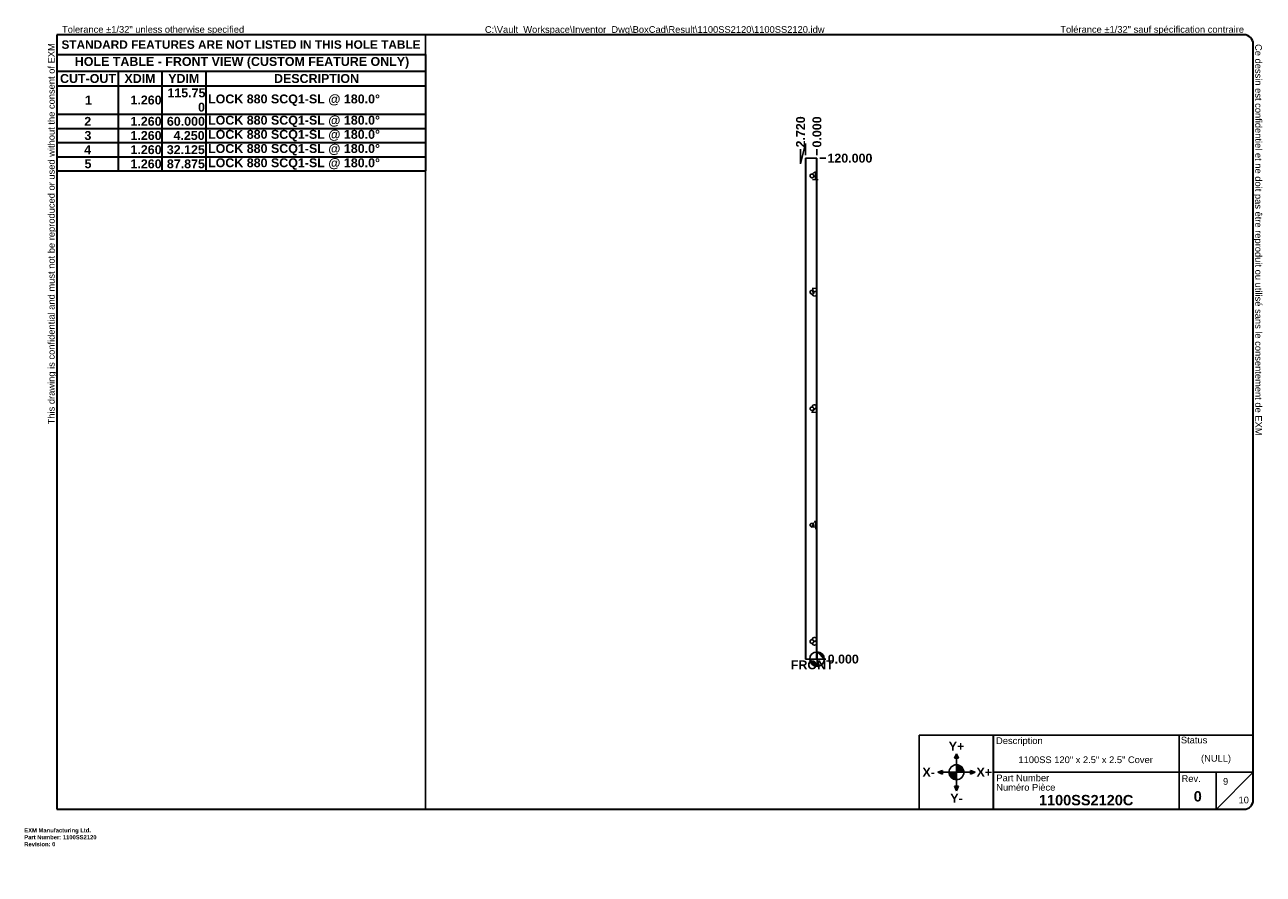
# Model space of a CAD drawing. Header units: inches. Extents: x 0 to 297, y -11 to 192.
import ezdxf

# ---------------------------------------------------------------- set-up
doc = ezdxf.new("R2010")
doc.units = ezdxf.units.IN
doc.header["$LTSCALE"] = 17.777778
doc.header["$MEASUREMENT"] = 0
doc.layers.get('0').update_dxf_attribs({"lineweight": 25})
for name, color, linetype, lineweight in [('Dimensions(ANSI)', 7, 'Continuous', 25), ('Sketch Geometry(ANSI)', 7, 'Continuous', 25), ('Symbols(ANSI)', 7, 'Continuous', 25), ('Visible Edges(ANSI)', 7, 'Continuous', 25), ('Visible Tangent Edges(ANSI)', 7, 'Continuous', 25)]:
    doc.layers.add(name, color=color, linetype=linetype, lineweight=lineweight)
doc.layers.add('Hatch', color=179, linetype='Continuous', lineweight=9, true_color=0x1e1e47)
doc.styles.add('Current-ANSI', font='arial.ttf')
doc.styles.add('Dimension-ANSI', font='arialbd.ttf')
doc.styles.get("Standard").update_dxf_attribs({"font": 'arialbd.ttf'})
doc.styles.add('Text Style44', font='arialbd.ttf')
doc.dimstyles.new('INCH-ANSI', dxfattribs={"dimscale": 17.777778, "dimtxt": 0.12, "dimasz": 0.098425, "dimexe": 0.04, "dimexo": 0.04, "dimgap": 0.031496, "dimtad": 0, "dimtih": 1, "dimtoh": 1, "dimdec": 3, "dimrnd": 1e-08, "dimzin": 0, "dimdsep": 46, "dimtxsty": 'Dimension-ANSI', "dimcen": 0.09, "dimdle": 0.312, "dimclrd": 179, "dimclre": 179, "dimclrt": 7, "dimadec": 1, "dimazin": 0, "dimtfac": 1, "dimtdec": 3, "dimtofl": 0, "dimtmove": 0, "dimatfit": 3, "dimfxl": 1, "dimtolj": 1, "dimtzin": 4, "dimlwd": 25, "dimlwe": 25, "dimarcsym": 0})
doc.dimstyles.new('INCH-ANSI-VERTICAL', dxfattribs={"dimscale": 17.777778, "dimtxt": 0.12, "dimasz": 0.098425, "dimexe": 0.04, "dimexo": 0.04, "dimgap": 0.031496, "dimtad": 0, "dimtih": 1, "dimtoh": 1, "dimdec": 3, "dimrnd": 1e-08, "dimzin": 0, "dimdsep": 46, "dimtxsty": 'Dimension-ANSI', "dimcen": 0.09, "dimdle": 0.312, "dimclrd": 179, "dimclre": 179, "dimclrt": 7, "dimadec": 1, "dimazin": 0, "dimtfac": 1, "dimtdec": 3, "dimtofl": 0, "dimtmove": 0, "dimatfit": 3, "dimfxl": 1, "dimtolj": 1, "dimtzin": 4, "dimlwd": 25, "dimlwe": 25, "dimarcsym": 0})

# ---------------------------------------------------------------- blocks, each defined once
blk = doc.blocks.new('Origin Indicator Symbol4')
at = {"layer": 'Dimensions(ANSI)'}
h = blk.add_hatch(color=7, dxfattribs=at)
edge = h.paths.add_edge_path(flags=0)
edge.add_line((10.684, 2.377), (10.782, 2.279))
edge.add_arc((10.684, 2.279), 0.0984, 0, 90)
h = blk.add_hatch(color=7, dxfattribs=at)
edge = h.paths.add_edge_path(flags=0)
edge.add_line((10.684, 2.18), (10.585, 2.279))
edge.add_arc((10.684, 2.279), 0.0984, 180, 270)
at = {"layer": 'Dimensions(ANSI)', "color": 7, "linetype": 'Continuous'}
for p, q in [((10.684, 2.377), (10.782, 2.279)), ((10.684, 2.18), (10.585, 2.279))]:
    blk.add_line(p, q, dxfattribs=at)
at = {"layer": 'Dimensions(ANSI)', "color": 7, "linetype": 'Continuous', "flags": 128}
for points in [[(10.684, 2.279), (10.782, 2.279), (10.684, 2.377), (10.684, 2.279)], [(10.684, 2.279), (10.684, 2.377), (10.684, 2.18), (10.684, 2.279)], [(10.684, 2.279), (10.684, 2.18), (10.585, 2.279), (10.684, 2.279)], [(10.684, 2.279), (10.585, 2.279), (10.684, 2.279), (10.684, 2.279)]]:
    blk.add_lwpolyline(points, dxfattribs=at)
at = {"layer": 'Dimensions(ANSI)', "color": 7, "linetype": 'Continuous'}
blk.add_circle((10.684, 2.279), 0.0984, dxfattribs=at)
for start, end in [(0, 90), (180, 270)]:
    blk.add_arc((10.684, 2.279), 0.0984, start, end, dxfattribs=at)
at = {"layer": 'Dimensions(ANSI)', "color": 7}
for points in [[(10.684, 2.279), (10.782, 2.279), (10.684, 2.377), (10.684, 2.279)], [(10.684, 2.279), (10.684, 2.377), (10.684, 2.18), (10.684, 2.279)], [(10.684, 2.279), (10.684, 2.18), (10.585, 2.279), (10.684, 2.279)], [(10.684, 2.279), (10.585, 2.279), (10.684, 2.279)]]:
    blk.add_solid(points, dxfattribs=at)
blk = doc.blocks.new('Title Blocks EXM-2 - ANSI B')
at = {"layer": 'Hatch'}
for points in [[(12.725, 0.94), (12.75, 0.94), (12.75, 1)], [(12.775, 0.94), (12.75, 1), (12.75, 0.94)], [(12.56, 0.75), (12.56, 0.775), (12.5, 0.75)], [(12.56, 0.75), (12.5, 0.75), (12.56, 0.725)], [(12.94, 0.75), (13, 0.75), (12.94, 0.775)], [(12.94, 0.75), (12.94, 0.725), (13, 0.75)], [(12.75, 0.56), (12.725, 0.56), (12.75, 0.5)], [(12.75, 0.56), (12.75, 0.5), (12.775, 0.56)]]:
    blk.add_hatch(color=7, dxfattribs=at).paths.add_polyline_path(points)
h = blk.add_hatch(color=7, dxfattribs=at)
edge = h.paths.add_edge_path()
edge.add_line((12.75, 0.85), (12.75, 0.75))
edge.add_line((12.75, 0.75), (12.85, 0.75))
edge.add_arc((12.75, 0.75), 0.1, 0, 90)
h = blk.add_hatch(color=7, dxfattribs=at)
edge = h.paths.add_edge_path()
edge.add_line((12.75, 0.65), (12.75, 0.75))
edge.add_line((12.75, 0.75), (12.65, 0.75))
edge.add_arc((12.75, 0.75), 0.1, 180, 270)
at = {"layer": 'Sketch Geometry(ANSI)'}
for p, q in [((12.249, 1.25), (16.749, 1.25)), ((12.249, 0.25), (12.249, 1.25)), ((15.749, 1.25), (15.749, 0.75)), ((16.749, 1.25), (16.749, 0.375)), ((12.75, 1), (12.725, 0.94)), ((12.725, 0.94), (12.775, 0.94)), ((12.75, 0.85), (12.75, 1)), ((12.775, 0.94), (12.75, 1)), ((12.75, 0.75), (12.75, 0.85)), ((12.5, 0.75), (12.56, 0.775)), ((12.65, 0.75), (12.5, 0.75)), ((12.56, 0.725), (12.5, 0.75)), ((12.56, 0.775), (12.56, 0.725)), ((12.75, 0.75), (12.65, 0.75)), ((12.75, 0.75), (12.85, 0.75)), ((12.75, 0.75), (12.75, 0.65)), ((12.85, 0.75), (13, 0.75)), ((13, 0.75), (12.94, 0.775)), ((12.94, 0.775), (12.94, 0.725)), ((12.94, 0.725), (13, 0.75)), ((15.749, 0.75), (13.249, 0.75)), ((16.249, 0.75), (15.749, 0.75)), ((15.749, 0.75), (15.749, 0.25)), ((16.249, 0.25), (16.249, 0.75)), ((16.249, 0.75), (16.749, 0.75)), ((16.249, 0.25), (16.749, 0.75)), ((12.775, 0.56), (12.725, 0.56)), ((12.725, 0.56), (12.75, 0.5)), ((12.75, 0.65), (12.75, 0.5)), ((12.75, 0.5), (12.775, 0.56)), ((13.249, 0.25), (12.249, 0.25)), ((16.624, 0.25), (13.249, 0.25))]:
    blk.add_line(p, q, dxfattribs=at)
at = {"layer": 'Sketch Geometry(ANSI)', "linetype": 'Continuous', "lineweight": 35}
blk.add_line((13.249, 0.25), (13.249, 1.25), dxfattribs=at)
at = {"layer": 'Sketch Geometry(ANSI)'}
blk.add_circle((12.75, 0.75), 0.1, dxfattribs=at)
blk.add_arc((16.624, 0.375), 0.125, 270, 0, dxfattribs=at)
at = {"layer": 'Symbols(ANSI)', "color": 7}
for s, insert, char_height, attachment_point, style in [('Description', (13.283, 1.103), 0.09, 7, 'Current-ANSI'), ('Status', (15.774, 1.137), 0.09, 7, 'Current-ANSI'), ('\\fArial|b1|i0;Y+', (12.75, 1.1), 0.12, 5, 'Dimension-ANSI'), ('\\fArial|b1|i0;X-', (12.375, 0.75), 0.12, 5, 'Dimension-ANSI'), ('\\fArial|b1|i0;X+', (13.125, 0.75), 0.12, 5, 'Dimension-ANSI'), ('Part Number', (13.287, 0.627), 0.09, 7, 'Current-ANSI'), ('Numéro Pièce', (13.286, 0.5), 0.09, 7, 'Current-ANSI'), ('\\fArial|b1|i0;Y-', (12.75, 0.4), 0.12, 5, 'Dimension-ANSI')]:
    blk.add_mtext(s, dxfattribs=dict(at, insert=insert, char_height=char_height, attachment_point=attachment_point, style=style))
at = {"layer": 'Symbols(ANSI)', "color": 7, "insert": (15.783, 0.618), "char_height": 0.09, "width": 0.25854, "attachment_point": 7, "style": 'Current-ANSI'}
blk.add_mtext('Rev.', dxfattribs=at)
at = {"layer": 'Symbols(ANSI)', "color": 7}
for tag, p, height, style in [('IDW_DESC_IAM_001', (13.585, 0.873), 0.09, 'Current-ANSI'), ('DESIGN_STATE_001', (16.045, 0.893), 0.09, 'Current-ANSI'), ('Sheet_Number_001', (16.342, 0.581), 0.09, 'Current-ANSI'), ('IDW_NAME_IAM_001', (13.861, 0.304), 0.14, 'Text Style44'), ('IDW_REV_001', (15.947, 0.355), 0.14, 'Text Style44'), ('Number_of_sheets_001', (16.551, 0.331), 0.09, 'Current-ANSI')]:
    blk.add_attdef(tag, p, '', height=height, dxfattribs=dict(at, style=style))
blk = doc.blocks.new('Borders EXM - B (Inch) - B')
at = {"layer": 'Sketch Geometry(ANSI)', "linetype": 'Continuous', "lineweight": 35}
for p, q in [((16.438, 10.692), (0.437, 10.692)), ((0.437, 10.692), (0.437, 0.255)), ((16.562, 0.38), (16.562, 10.567)), ((0.437, 0.255), (16.438, 0.255))]:
    blk.add_line(p, q, dxfattribs=at)
at = {"layer": 'Sketch Geometry(ANSI)'}
for p, q in [((5.406, 10.692), (5.406, 0.255)), ((0.437, 10.428), (5.406, 10.428))]:
    blk.add_line(p, q, dxfattribs=at)
at = {"layer": 'Sketch Geometry(ANSI)', "linetype": 'Continuous', "lineweight": 35}
for centre, start, end in [((16.438, 10.567), 0, 90), ((16.438, 0.38), 270, 0)]:
    blk.add_arc(centre, 0.125, start, end, dxfattribs=at)
at = {"layer": 'Symbols(ANSI)', "color": 7, "char_height": 0.09, "attachment_point": 7, "style": 'Current-ANSI'}
for s, insert, rotation in [('This drawing is confidential and must not be reproduced or used without the consent of EXM', (0.437, 5.442), 90), ('Ce dessin est confidentiel et ne doit pas être reproduit ou utilisé sans le consentement de EXM', (16.562, 10.567), 270)]:
    blk.add_mtext(s, dxfattribs=dict(at, insert=insert, rotation=rotation))
for s, insert in [('Tolerance ±1/32" unless otherwise specified', (0.509, 10.692)), ('Tolérance ±1/32" sauf spécification contraire', (13.963, 10.692))]:
    blk.add_mtext(s, dxfattribs=dict(at, insert=insert))
at = {"layer": 'Symbols(ANSI)', "color": 7, "insert": (2.921, 10.559), "char_height": 0.114, "width": 4.96908, "attachment_point": 5, "style": 'Dimension-ANSI'}
blk.add_mtext('\\fArial|b1|i0;{\\H0.1140;STANDARD FEATURES ARE NOT LISTED IN THIS HOLE TABLE}', dxfattribs=at)
at = {"layer": 'Symbols(ANSI)', "color": 7, "style": 'Current-ANSI'}
blk.add_attdef('FILENAME_AND_PATH_001', (6.208, 10.718), '', height=0.09, dxfattribs=at)
blk = doc.blocks.new('Datum Identifier22')
at = {"layer": 'Symbols(ANSI)', "color": 7, "insert": (10.331, 2.14), "char_height": 0.12, "attachment_point": 7, "style": 'Dimension-ANSI'}
blk.add_mtext('FRONT', dxfattribs=at)
blk = doc.blocks.new('*D12')
at = {"layer": 'Defpoints', "color": 0, "linetype": 'Continuous', "transparency": 16777216}
for p in [(189.93, 40.51), (189.93, 40.51), (192.06, 40.51)]:
    blk.add_point(p, dxfattribs=at)
at = {"layer": 'Dimensions(ANSI)', "color": 179, "linetype": 'Continuous', "lineweight": 25, "true_color": 0x262658, "transparency": 16777216}
blk.add_line((190.64, 40.51), (192.06, 40.51), dxfattribs=at)
at = {"layer": 'Dimensions(ANSI)', "color": 7, "linetype": 'Continuous', "lineweight": 25, "transparency": 16777216, "insert": (196.22, 40.51), "char_height": 2.133, "attachment_point": 5, "style": 'Dimension-ANSI'}
blk.add_mtext('\\A1;0.000', dxfattribs=at)
blk = doc.blocks.new('*D13')
at = {"layer": 'Defpoints', "color": 0, "linetype": 'Continuous', "transparency": 16777216}
for p in [(189.93, 160.51), (192.06, 160.51), (189.93, 40.51)]:
    blk.add_point(p, dxfattribs=at)
at = {"layer": 'Dimensions(ANSI)', "color": 179, "linetype": 'Continuous', "lineweight": 25, "true_color": 0x262658, "transparency": 16777216}
blk.add_line((190.64, 160.51), (192.06, 160.51), dxfattribs=at)
at = {"layer": 'Dimensions(ANSI)', "color": 7, "linetype": 'Continuous', "lineweight": 25, "transparency": 16777216, "insert": (197.82, 160.51), "char_height": 2.1333, "attachment_point": 5, "style": 'Dimension-ANSI'}
blk.add_mtext('\\A1;120.000', dxfattribs=at)
blk = doc.blocks.new('*D14')
at = {"layer": 'Defpoints', "color": 0, "linetype": 'Continuous', "transparency": 16777216}
for p in [(189.93, 162.65), (189.93, 160.51), (189.93, 160.51)]:
    blk.add_point(p, dxfattribs=at)
at = {"layer": 'Dimensions(ANSI)', "color": 179, "linetype": 'Continuous', "lineweight": 25, "true_color": 0x262658, "transparency": 16777216}
blk.add_line((189.93, 161.22), (189.93, 162.65), dxfattribs=at)
at = {"layer": 'Dimensions(ANSI)', "color": 7, "linetype": 'Continuous', "lineweight": 25, "transparency": 16777216, "insert": (189.93, 166.8), "char_height": 2.133, "attachment_point": 5, "rotation": 90, "style": 'Dimension-ANSI'}
blk.add_mtext('\\A1;0.000', dxfattribs=at)
blk = doc.blocks.new('*D15')
at = {"layer": 'Defpoints', "color": 0, "linetype": 'Continuous', "transparency": 16777216}
for p in [(186, 162.65), (187.21, 160.51), (189.93, 160.51)]:
    blk.add_point(p, dxfattribs=at)
at = {"layer": 'Dimensions(ANSI)', "color": 179, "linetype": 'Continuous', "lineweight": 25, "true_color": 0x262658, "transparency": 16777216}
for p, q in [((187.21, 164.01), (186, 159.15)), ((187.21, 161.22), (187.21, 164.01)), ((186, 159.15), (186, 162.65))]:
    blk.add_line(p, q, dxfattribs=at)
at = {"layer": 'Dimensions(ANSI)', "color": 7, "linetype": 'Continuous', "lineweight": 25, "transparency": 16777216, "insert": (186, 166.82), "char_height": 2.133, "attachment_point": 5, "rotation": 90, "style": 'Dimension-ANSI'}
blk.add_mtext('\\A1;2.720', dxfattribs=at)
blk = doc.blocks.new('Leader Text1')
at = {"layer": 'Symbols(ANSI)', "color": 7, "insert": (10.611, 8.73), "char_height": 0.12, "attachment_point": 7, "style": 'Dimension-ANSI'}
blk.add_mtext('1', dxfattribs=at)
blk = doc.blocks.new('Leader Text2')
at = {"layer": 'Symbols(ANSI)', "color": 7, "insert": (10.602, 5.594), "char_height": 0.12, "attachment_point": 7, "style": 'Dimension-ANSI'}
blk.add_mtext('2', dxfattribs=at)
blk = doc.blocks.new('Leader Text3')
at = {"layer": 'Symbols(ANSI)', "color": 7, "insert": (10.604, 2.457), "char_height": 0.12, "attachment_point": 7, "style": 'Dimension-ANSI'}
blk.add_mtext('3', dxfattribs=at)
blk = doc.blocks.new('Leader Text4')
at = {"layer": 'Symbols(ANSI)', "color": 7, "insert": (10.601, 4.026), "char_height": 0.12, "attachment_point": 7, "style": 'Dimension-ANSI'}
blk.add_mtext('4', dxfattribs=at)
blk = doc.blocks.new('Leader Text5')
at = {"layer": 'Symbols(ANSI)', "color": 7, "insert": (10.605, 7.162), "char_height": 0.12, "attachment_point": 7, "style": 'Dimension-ANSI'}
blk.add_mtext('5', dxfattribs=at)
blk = doc.blocks.new('Table3')
at = {"layer": 'Symbols(ANSI)', "color": 7, "lineweight": 30}
for p, q in [((0.438, 10.428), (5.406, 10.428)), ((0.438, 10.428), (0.438, 10.202)), ((5.406, 10.428), (5.406, 10.202)), ((0.438, 10.202), (5.406, 10.202)), ((0.438, 10.202), (0.438, 10.003)), ((1.264, 10.202), (1.264, 10.003)), ((1.855, 10.202), (1.855, 10.003)), ((2.445, 10.202), (2.445, 10.003)), ((5.406, 10.202), (5.406, 10.003)), ((0.438, 10.003), (5.406, 10.003)), ((0.438, 10.003), (0.438, 8.857)), ((1.264, 10.003), (1.264, 8.857)), ((1.855, 10.003), (1.855, 8.857)), ((2.445, 10.003), (2.445, 8.857)), ((5.406, 10.003), (5.406, 8.857)), ((0.438, 9.621), (5.406, 9.621)), ((0.438, 9.43), (5.406, 9.43)), ((0.438, 9.239), (5.406, 9.239)), ((0.438, 9.048), (5.406, 9.048)), ((0.438, 8.857), (5.406, 8.857))]:
    blk.add_line(p, q, dxfattribs=at)
at = {"layer": 'Symbols(ANSI)', "color": 7, "char_height": 0.12, "attachment_point": 7, "style": 'Dimension-ANSI'}
for s, insert in [('HOLE TABLE - FRONT VIEW (CUSTOM FEATURE ONLY)', (0.681, 10.236)), ('CUT-OUT', (0.482, 10.041)), ('XDIM', (1.35, 10.043)), ('YDIM', (1.94, 10.043)), ('DESCRIPTION', (3.366, 10.041)), ('1', (0.818, 9.752)), ('1.260', (1.431, 9.751)), ('115.75', (1.929, 9.847)), ('LOCK 880 SCQ1-SL @ 180.0°', (2.477, 9.733)), ('0', (2.342, 9.655)), ('2', (0.809, 9.465)), ('1.260', (1.431, 9.464)), ('60.000', (1.922, 9.464)), ('LOCK 880 SCQ1-SL @ 180.0°', (2.477, 9.447)), ('3', (0.811, 9.273)), ('1.260', (1.431, 9.273)), ('4.250', (2.011, 9.273)), ('LOCK 880 SCQ1-SL @ 180.0°', (2.477, 9.256)), ('4', (0.808, 9.083)), ('1.260', (1.431, 9.082)), ('32.125', (1.921, 9.082)), ('LOCK 880 SCQ1-SL @ 180.0°', (2.477, 9.065)), ('5', (0.812, 8.892)), ('1.260', (1.431, 8.891)), ('87.875', (1.922, 8.891)), ('LOCK 880 SCQ1-SL @ 180.0°', (2.477, 8.873))]:
    blk.add_mtext(s, dxfattribs=dict(at, insert=insert))

msp = doc.modelspace()

# ---------------------------------------------------------------- linework, layer by layer
at = {"layer": 'Visible Edges(ANSI)'}
for p, q in [((187.2098, 40.5129), (187.2098, 160.5129)), ((187.2958, 160.5129), (187.2098, 160.5129)), ((187.2958, 160.5129), (189.8438, 160.5129)), ((189.9298, 160.5129), (189.8438, 160.5129)), ((189.9298, 160.5129), (189.9298, 40.5129)), ((188.2741, 156.0638), (188.2741, 156.4619)), ((188.4707, 156.6585), (188.8688, 156.6585)), ((188.5911, 155.8672), (188.4707, 155.8672)), ((188.5911, 155.7771), (188.5911, 155.8672)), ((189.0654, 156.4619), (189.0654, 156.3415)), ((189.0654, 156.3415), (189.1556, 156.3415)), ((188.2741, 128.1888), (188.2741, 128.5869)), ((188.4707, 128.7835), (188.8688, 128.7835)), ((188.5911, 127.9922), (188.4707, 127.9922)), ((188.5911, 127.9021), (188.5911, 127.9922)), ((189.0654, 128.5869), (189.0654, 128.4665)), ((189.0654, 128.4665), (189.1556, 128.4665)), ((188.4707, 100.9085), (188.8688, 100.9085)), ((188.2741, 100.3138), (188.2741, 100.7119)), ((188.5911, 100.1172), (188.4707, 100.1172)), ((188.5911, 100.0271), (188.5911, 100.1172)), ((189.0654, 100.7119), (189.0654, 100.5915)), ((189.0654, 100.5915), (189.1556, 100.5915)), ((188.2741, 72.4388), (188.2741, 72.8369)), ((188.4707, 73.0335), (188.8688, 73.0335)), ((188.5911, 72.2422), (188.4707, 72.2422)), ((188.5911, 72.1521), (188.5911, 72.2422)), ((189.0654, 72.8369), (189.0654, 72.7165)), ((189.0654, 72.7165), (189.1556, 72.7165)), ((188.2741, 44.5638), (188.2741, 44.9619)), ((188.4707, 45.1585), (188.8688, 45.1585)), ((189.0654, 44.9619), (189.0654, 44.8415)), ((189.0654, 44.8415), (189.1556, 44.8415)), ((188.5911, 44.3672), (188.4707, 44.3672)), ((188.5911, 44.2771), (188.5911, 44.3672)), ((187.2098, 40.5129), (187.2958, 40.5129)), ((189.8438, 40.5129), (187.2958, 40.5129)), ((189.8438, 40.5129), (189.9298, 40.5129))]:
    msp.add_line(p, q, dxfattribs=at)
for centre, radius, start, end in [((188.6698, 156.2629), 0.4429, 116.704852, 153.295148), ((188.6698, 156.2629), 0.4429, 206.704852, 243.295148), ((188.6698, 156.2629), 0.4921, 260.801462, 9.198538), ((188.6698, 156.2629), 0.4429, 26.704852, 63.295148), ((188.6698, 128.3879), 0.4429, 116.704852, 153.295148), ((188.6698, 128.3879), 0.4429, 206.704852, 243.295148), ((188.6698, 128.3879), 0.4921, 260.801462, 9.198538), ((188.6698, 128.3879), 0.4429, 26.704852, 63.295148), ((188.6698, 100.5129), 0.4429, 116.704852, 153.295148), ((188.6698, 100.5129), 0.4429, 26.704852, 63.295148), ((188.6698, 100.5129), 0.4429, 206.704852, 243.295148), ((188.6698, 100.5129), 0.4921, 260.801462, 9.198538), ((188.6698, 72.6379), 0.4429, 116.704852, 153.295148), ((188.6698, 72.6379), 0.4429, 206.704852, 243.295148), ((188.6698, 72.6379), 0.4921, 260.801462, 9.198538), ((188.6698, 72.6379), 0.4429, 26.704852, 63.295148), ((188.6698, 44.7629), 0.4429, 116.704852, 153.295148), ((188.6698, 44.7629), 0.4429, 206.704852, 243.295148), ((188.6698, 44.7629), 0.4921, 260.801462, 9.198538), ((188.6698, 44.7629), 0.4429, 26.704852, 63.295148)]:
    msp.add_arc(centre, radius, start, end, dxfattribs=at)
at = {"layer": 'Visible Tangent Edges(ANSI)'}
for p, q in [((187.2958, 160.5129), (187.2958, 40.5129)), ((189.8438, 40.5129), (189.8438, 160.5129))]:
    msp.add_line(p, q, dxfattribs=at)

# ---------------------------------------------------------------- block references
at = {"xscale": 17.77777777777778, "yscale": 17.77777777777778, "zscale": 17.77777777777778}
for name, p, values in [('Borders EXM - B (Inch) - B', (0, 0), {'FILENAME_AND_PATH_001': 'C:\\Vault_Workspace\\Inventor_Dwg\\BoxCad\\Result\\1100SS2120\\1100SS2120.idw'}), ('Title Blocks EXM-2 - ANSI B', (-3.3124, 0.0808), {'IDW_REV_001': '0', 'Sheet_Number_001': '9', 'Number_of_sheets_001': '10', 'IDW_DESC_IAM_001': '1100SS 120" x 2.5" x 2.5" Cover', 'DESIGN_STATE_001': '(NULL)', 'IDW_NAME_IAM_001': '1100SS2120C'})]:
    msp.add_blockref(name, p, dxfattribs=at).add_auto_attribs(values)
msp.add_blockref('Table3', (0, 0), dxfattribs=at)
at = {"layer": 'Dimensions(ANSI)', "xscale": 17.77777777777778, "yscale": 17.77777777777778, "zscale": 17.77777777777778}
msp.add_blockref('Origin Indicator Symbol4', (0, 0), dxfattribs=at)
at = {"layer": 'Symbols(ANSI)', "xscale": 17.77777777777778, "yscale": 17.77777777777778, "zscale": 17.77777777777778}
for name in ['Leader Text1', 'Leader Text5', 'Leader Text2', 'Leader Text4', 'Leader Text3', 'Datum Identifier22']:
    msp.add_blockref(name, (0, 0), dxfattribs=at)

# ---------------------------------------------------------------- texts
at = {"insert": (0, 0), "char_height": 1, "attachment_point": 1}
msp.add_mtext_dynamic_manual_height_columns('EXM Manufacturing Ltd.\\PPart Number: 1100SS2120\\PRevision: 0', width=6.990976, gutter_width=1, heights=[0], dxfattribs=at).dxf.set("width", 100)

# ---------------------------------------------------------------- dimensions: what is measured, and where the dimension line sits
at = {"layer": 'Dimensions(ANSI)', "color": 179, "linetype": 'Continuous', "lineweight": 25, "true_color": 0x262658}
for feature_location, offset, dtype, origin, dimstyle, picture, middle in [((187.2098, 160.5129), (-1.207, 2.1333), 1, (189.9298, 160.5129), 'INCH-ANSI-VERTICAL', '*D15', (186.0027, 166.8245)), ((189.9297635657, 160.512862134), (0, 2.1333333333), 1, (189.9297635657, 160.512862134), 'INCH-ANSI-VERTICAL', '*D14', (189.9297635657, 166.799031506)), ((189.9298, 160.5129), (2.1333, 0), 0, (189.9298, 40.5129), 'INCH-ANSI', '*D13', (197.8181, 160.5129)), ((189.9297635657, 40.512862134), (2.1333333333, 0), 0, (189.9297635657, 40.512862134), 'INCH-ANSI', '*D12', (196.2159329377, 40.512862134))]:
    dim = msp.add_ordinate_dim(feature_location=feature_location, offset=offset, dtype=dtype, origin=origin, dimstyle=dimstyle, override={"dimgap": 0.031496, "dimtad": 0, "dimdec": 3, "dimtol": 0, "dimlim": 0, "dimtp": 0, "dimtm": 0, "dimtdec": 3}, dxfattribs=at)
    dim.commit()
    dim.dimension.update_dxf_attribs({"geometry": picture, "text_midpoint": middle})

doc.saveas('drawing.dxf')
